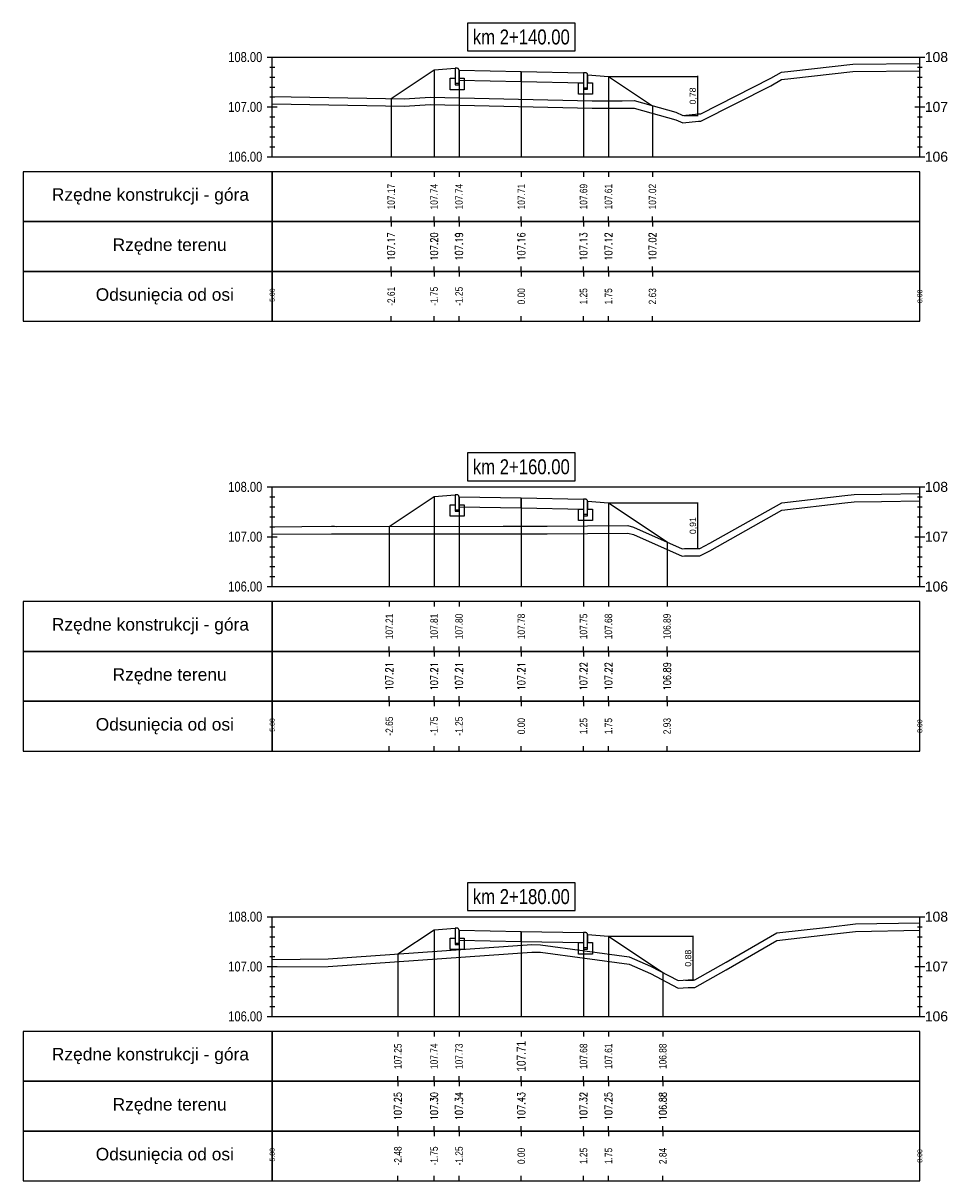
# Model space of a CAD drawing. Extents: x 7537626 to 7538805, y 5722894 to 5725486.
# Tile 17 of 90: x 7538054 to 7538072, y 5725386 to 5725409. Entities that reach past the tile are written whole.
import ezdxf

# ---------------------------------------------------------------- set-up
doc = ezdxf.new("R2010")
doc.units = 0
doc.header["$PDMODE"] = 35
doc.header["$PDSIZE"] = 0.3
for name, color, linetype in [('C-DROGI-PROFILE', 7, 'Continuous'), ('C-DROGI-PROFILE-ETYKIETY', 7, 'Continuous'), ('C-DROGI-PRZEKROJE-ETYKIETY', 7, 'Continuous'), ('C-POPRZECZKA-przekrój', 2, 'Continuous'), ('C-POPRZECZKA-widok', 1, 'Continuous')]:
    doc.layers.add(name, color=color, linetype=linetype)
for name, color, linetype, true_color in [('C-humus', 7, 'Continuous', 0x003df5), ('C-Teren', 7, 'Continuous', 0x005716), ('poprzeczki', 7, 'Continuous', 0x0000d6)]:
    doc.layers.add(name, color=color, linetype=linetype, true_color=true_color)
doc.styles.add('2mm08', font='arial.ttf', dxfattribs={"width": 0.8})
doc.styles.add('opis_50', font='arial.ttf', dxfattribs={"height": 0.125})
doc.styles.get("Standard").update_dxf_attribs({"font": 'arial.ttf'})
doc.dimstyles.new('OPIS_50', dxfattribs={"dimscale": 0.5, "dimtxt": 0.125, "dimasz": 0.25, "dimexe": 0.1, "dimexo": 0.15, "dimgap": 0.1, "dimtad": 1, "dimzin": 0, "dimtxsty": 'opis_50', "dimblk": 'ARCHTICK', "dimcen": 0.15, "dimdle": 0.1, "dimaunit": 2, "dimadec": 4, "dimazin": 0, "dimtfac": 1, "dimtmove": 0, "dimatfit": 3, "dimfxl": 1, "dimarcsym": 0})

# ---------------------------------------------------------------- blocks, each defined once
blk = doc.blocks.new('_ArchTick')
at = {"color": 0, "linetype": 'ByBlock', "const_width": 0.15}
blk.add_lwpolyline([(-0.5, -0.5), (0.5, 0.5)], dxfattribs=at)
blk = doc.blocks.new('*D106')
at = {"layer": 'Defpoints', "color": 0, "transparency": 16777216}
for p in [(7538065.601, 5725408.177), (7538067.096, 5725407.393), (7538067.388, 5725407.393)]:
    blk.add_point(p, dxfattribs=at)
at = {"layer": 'poprzeczki', "color": 0, "lineweight": -2, "transparency": 16777216}
for p, q in [((7538065.616, 5725408.177), (7538067.398, 5725408.177)), ((7538067.388, 5725408.187), (7538067.388, 5725407.383)), ((7538067.111, 5725407.393), (7538067.398, 5725407.393))]:
    blk.add_line(p, q, dxfattribs=at)
at = {"layer": 'poprzeczki', "color": 0, "lineweight": -2, "transparency": 16777216, "xscale": 0.025, "yscale": 0.025, "zscale": 0.025}
for p, rotation in [((7538067.388, 5725408.177), 90), ((7538067.388, 5725407.393), 270)]:
    blk.add_blockref('_ArchTick', p, dxfattribs=dict(at, rotation=rotation))
at = {"layer": 'poprzeczki', "color": 0, "transparency": 16777216, "insert": (7538067.303, 5725407.785), "char_height": 0.125, "attachment_point": 5, "rotation": 90, "style": 'opis_50'}
blk.add_mtext('0,78', dxfattribs=at)
blk = doc.blocks.new('*D107')
at = {"layer": 'Defpoints', "color": 0, "transparency": 16777216}
for p in [(7538065.601, 5725399.619), (7538067.21, 5725398.707), (7538067.391, 5725398.707)]:
    blk.add_point(p, dxfattribs=at)
at = {"layer": 'poprzeczki', "color": 0, "lineweight": -2, "transparency": 16777216}
for p, q in [((7538065.616, 5725399.619), (7538067.401, 5725399.619)), ((7538067.391, 5725399.629), (7538067.391, 5725398.697)), ((7538067.225, 5725398.707), (7538067.401, 5725398.707))]:
    blk.add_line(p, q, dxfattribs=at)
at = {"layer": 'poprzeczki', "color": 0, "lineweight": -2, "transparency": 16777216, "xscale": 0.025, "yscale": 0.025, "zscale": 0.025}
for p, rotation in [((7538067.391, 5725399.619), 90), ((7538067.391, 5725398.707), 270)]:
    blk.add_blockref('_ArchTick', p, dxfattribs=dict(at, rotation=rotation))
at = {"layer": 'poprzeczki', "color": 0, "transparency": 16777216, "insert": (7538067.306, 5725399.163), "char_height": 0.125, "attachment_point": 5, "rotation": 90, "style": 'opis_50'}
blk.add_mtext('0,91', dxfattribs=at)
blk = doc.blocks.new('*D108')
at = {"layer": 'Defpoints', "color": 0, "transparency": 16777216}
for p in [(7538065.59, 5725390.923), (7538067.129, 5725390.042), (7538067.295, 5725390.042)]:
    blk.add_point(p, dxfattribs=at)
at = {"layer": 'poprzeczki', "color": 0, "lineweight": -2, "transparency": 16777216}
for p, q in [((7538067.295, 5725390.933), (7538067.295, 5725390.032)), ((7538065.605, 5725390.923), (7538067.305, 5725390.923)), ((7538067.144, 5725390.042), (7538067.305, 5725390.042))]:
    blk.add_line(p, q, dxfattribs=at)
at = {"layer": 'poprzeczki', "color": 0, "lineweight": -2, "transparency": 16777216, "xscale": 0.025, "yscale": 0.025, "zscale": 0.025}
for p, rotation in [((7538067.295, 5725390.923), 90), ((7538067.295, 5725390.042), 270)]:
    blk.add_blockref('_ArchTick', p, dxfattribs=dict(at, rotation=rotation))
at = {"layer": 'poprzeczki', "color": 0, "transparency": 16777216, "insert": (7538067.21, 5725390.483), "char_height": 0.125, "attachment_point": 5, "rotation": 90, "style": 'opis_50'}
blk.add_mtext('0,88', dxfattribs=at)

msp = doc.modelspace()

# ---------------------------------------------------------------- linework, layer by layer
at = {"layer": 'C-DROGI-PROFILE', "color": 7, "linetype": 'Continuous', "lineweight": -3}
for p, q in [((7538061.239, 5725406.265), (7538061.239, 5725406.165)), ((7538062.101, 5725406.265), (7538062.101, 5725406.165)), ((7538062.601, 5725406.265), (7538062.601, 5725406.165)), ((7538063.851, 5725406.265), (7538063.851, 5725406.165)), ((7538065.101, 5725406.265), (7538065.101, 5725406.165)), ((7538065.601, 5725406.265), (7538065.601, 5725406.165)), ((7538066.484, 5725406.265), (7538066.484, 5725406.165)), ((7538061.239, 5725405.265), (7538061.239, 5725405.365)), ((7538062.101, 5725405.265), (7538062.101, 5725405.365)), ((7538062.601, 5725405.265), (7538062.601, 5725405.365)), ((7538063.851, 5725405.265), (7538063.851, 5725405.365)), ((7538065.101, 5725405.265), (7538065.101, 5725405.365)), ((7538065.601, 5725405.265), (7538065.601, 5725405.365)), ((7538066.484, 5725405.265), (7538066.484, 5725405.365)), ((7538061.239, 5725405.265), (7538061.239, 5725405.165)), ((7538062.101, 5725405.265), (7538062.101, 5725405.165)), ((7538062.601, 5725405.265), (7538062.601, 5725405.165)), ((7538063.851, 5725405.265), (7538063.851, 5725405.165)), ((7538065.101, 5725405.265), (7538065.101, 5725405.165)), ((7538065.601, 5725405.265), (7538065.601, 5725405.165)), ((7538066.484, 5725405.265), (7538066.484, 5725405.165)), ((7538061.239, 5725404.265), (7538061.239, 5725404.365)), ((7538061.239, 5725404.265), (7538061.239, 5725404.165)), ((7538062.101, 5725404.265), (7538062.101, 5725404.365)), ((7538062.101, 5725404.265), (7538062.101, 5725404.165)), ((7538062.601, 5725404.265), (7538062.601, 5725404.365)), ((7538062.601, 5725404.265), (7538062.601, 5725404.165)), ((7538063.851, 5725404.265), (7538063.851, 5725404.365)), ((7538063.851, 5725404.265), (7538063.851, 5725404.165)), ((7538065.101, 5725404.265), (7538065.101, 5725404.365)), ((7538065.101, 5725404.265), (7538065.101, 5725404.165)), ((7538065.601, 5725404.265), (7538065.601, 5725404.365)), ((7538065.601, 5725404.265), (7538065.601, 5725404.165)), ((7538066.484, 5725404.265), (7538066.484, 5725404.365)), ((7538066.484, 5725404.265), (7538066.484, 5725404.165)), ((7538061.239, 5725403.265), (7538061.239, 5725403.365)), ((7538062.101, 5725403.265), (7538062.101, 5725403.365)), ((7538062.601, 5725403.265), (7538062.601, 5725403.365)), ((7538063.851, 5725403.265), (7538063.851, 5725403.365)), ((7538065.101, 5725403.265), (7538065.101, 5725403.365)), ((7538065.601, 5725403.265), (7538065.601, 5725403.365)), ((7538066.484, 5725403.265), (7538066.484, 5725403.365)), ((7538061.201, 5725397.64), (7538061.201, 5725397.54)), ((7538062.101, 5725397.64), (7538062.101, 5725397.54)), ((7538062.601, 5725397.64), (7538062.601, 5725397.54)), ((7538063.851, 5725397.64), (7538063.851, 5725397.54)), ((7538065.101, 5725397.64), (7538065.101, 5725397.54)), ((7538065.601, 5725397.64), (7538065.601, 5725397.54)), ((7538066.777, 5725397.64), (7538066.777, 5725397.54)), ((7538061.201, 5725396.64), (7538061.201, 5725396.74)), ((7538062.101, 5725396.64), (7538062.101, 5725396.74)), ((7538062.601, 5725396.64), (7538062.601, 5725396.74)), ((7538063.851, 5725396.64), (7538063.851, 5725396.74)), ((7538065.101, 5725396.64), (7538065.101, 5725396.74)), ((7538065.601, 5725396.64), (7538065.601, 5725396.74)), ((7538066.777, 5725396.64), (7538066.777, 5725396.74)), ((7538061.201, 5725396.64), (7538061.201, 5725396.54)), ((7538062.101, 5725396.64), (7538062.101, 5725396.54)), ((7538062.601, 5725396.64), (7538062.601, 5725396.54)), ((7538063.851, 5725396.64), (7538063.851, 5725396.54)), ((7538065.101, 5725396.64), (7538065.101, 5725396.54)), ((7538065.601, 5725396.64), (7538065.601, 5725396.54)), ((7538066.777, 5725396.64), (7538066.777, 5725396.54)), ((7538061.201, 5725395.64), (7538061.201, 5725395.74)), ((7538061.201, 5725395.64), (7538061.201, 5725395.54)), ((7538062.101, 5725395.64), (7538062.101, 5725395.74)), ((7538062.101, 5725395.64), (7538062.101, 5725395.54)), ((7538062.601, 5725395.64), (7538062.601, 5725395.74)), ((7538062.601, 5725395.64), (7538062.601, 5725395.54)), ((7538063.851, 5725395.64), (7538063.851, 5725395.74)), ((7538063.851, 5725395.64), (7538063.851, 5725395.54)), ((7538065.101, 5725395.64), (7538065.101, 5725395.74)), ((7538065.101, 5725395.64), (7538065.101, 5725395.54)), ((7538065.601, 5725395.64), (7538065.601, 5725395.74)), ((7538065.601, 5725395.64), (7538065.601, 5725395.54)), ((7538066.777, 5725395.64), (7538066.777, 5725395.74)), ((7538066.777, 5725395.64), (7538066.777, 5725395.54)), ((7538061.201, 5725394.64), (7538061.201, 5725394.74)), ((7538062.101, 5725394.64), (7538062.101, 5725394.74)), ((7538062.601, 5725394.64), (7538062.601, 5725394.74)), ((7538063.851, 5725394.64), (7538063.851, 5725394.74)), ((7538065.101, 5725394.64), (7538065.101, 5725394.74)), ((7538065.601, 5725394.64), (7538065.601, 5725394.74)), ((7538066.777, 5725394.64), (7538066.777, 5725394.74)), ((7538061.374, 5725389.015), (7538061.374, 5725388.915)), ((7538062.101, 5725389.015), (7538062.101, 5725388.915)), ((7538062.601, 5725389.015), (7538062.601, 5725388.915)), ((7538063.851, 5725389.015), (7538063.851, 5725388.915)), ((7538065.101, 5725389.015), (7538065.101, 5725388.915)), ((7538065.601, 5725389.015), (7538065.601, 5725388.915)), ((7538066.692, 5725389.015), (7538066.692, 5725388.915)), ((7538061.374, 5725388.015), (7538061.374, 5725388.115)), ((7538061.374, 5725388.015), (7538061.374, 5725387.915)), ((7538062.101, 5725388.015), (7538062.101, 5725388.115)), ((7538062.101, 5725388.015), (7538062.101, 5725387.915)), ((7538062.601, 5725388.015), (7538062.601, 5725388.115)), ((7538062.601, 5725388.015), (7538062.601, 5725387.915)), ((7538063.851, 5725388.015), (7538063.851, 5725388.115)), ((7538063.851, 5725388.015), (7538063.851, 5725387.915)), ((7538065.101, 5725388.015), (7538065.101, 5725388.115)), ((7538065.101, 5725388.015), (7538065.101, 5725387.915)), ((7538065.601, 5725388.015), (7538065.601, 5725388.115)), ((7538065.601, 5725388.015), (7538065.601, 5725387.915)), ((7538066.692, 5725388.015), (7538066.692, 5725388.115)), ((7538066.692, 5725388.015), (7538066.692, 5725387.915)), ((7538061.374, 5725387.015), (7538061.374, 5725387.115)), ((7538061.374, 5725387.015), (7538061.374, 5725386.915)), ((7538062.101, 5725387.015), (7538062.101, 5725387.115)), ((7538062.101, 5725387.015), (7538062.101, 5725386.915)), ((7538062.601, 5725387.015), (7538062.601, 5725387.115)), ((7538062.601, 5725387.015), (7538062.601, 5725386.915)), ((7538063.851, 5725387.015), (7538063.851, 5725387.115)), ((7538063.851, 5725387.015), (7538063.851, 5725386.915)), ((7538065.101, 5725387.015), (7538065.101, 5725387.115)), ((7538065.101, 5725387.015), (7538065.101, 5725386.915)), ((7538065.601, 5725387.015), (7538065.601, 5725387.115)), ((7538065.601, 5725387.015), (7538065.601, 5725386.915)), ((7538066.692, 5725387.015), (7538066.692, 5725387.115)), ((7538066.692, 5725387.015), (7538066.692, 5725386.915)), ((7538061.374, 5725386.015), (7538061.374, 5725386.115)), ((7538062.101, 5725386.015), (7538062.101, 5725386.115)), ((7538062.601, 5725386.015), (7538062.601, 5725386.115)), ((7538063.851, 5725386.015), (7538063.851, 5725386.115)), ((7538065.101, 5725386.015), (7538065.101, 5725386.115)), ((7538065.601, 5725386.015), (7538065.601, 5725386.115)), ((7538066.692, 5725386.015), (7538066.692, 5725386.115))]:
    msp.add_line(p, q, dxfattribs=at)
at = {"layer": 'C-DROGI-PROFILE', "color": 1, "linetype": 'Continuous', "lineweight": -3}
for points in [[(7538058.851, 5725405.265), (7538058.851, 5725406.265), (7538053.851, 5725406.265), (7538053.851, 5725405.265)], [(7538058.851, 5725405.265), (7538071.851, 5725405.265), (7538071.851, 5725406.265), (7538058.851, 5725406.265)], [(7538058.851, 5725404.265), (7538058.851, 5725405.265), (7538053.851, 5725405.265), (7538053.851, 5725404.265)], [(7538058.851, 5725404.265), (7538071.851, 5725404.265), (7538071.851, 5725405.265), (7538058.851, 5725405.265)], [(7538058.851, 5725403.265), (7538058.851, 5725404.265), (7538053.851, 5725404.265), (7538053.851, 5725403.265)], [(7538058.851, 5725403.265), (7538071.851, 5725403.265), (7538071.851, 5725404.265), (7538058.851, 5725404.265)], [(7538058.851, 5725396.64), (7538058.851, 5725397.64), (7538053.851, 5725397.64), (7538053.851, 5725396.64)], [(7538058.851, 5725396.64), (7538071.851, 5725396.64), (7538071.851, 5725397.64), (7538058.851, 5725397.64)], [(7538058.851, 5725395.64), (7538058.851, 5725396.64), (7538053.851, 5725396.64), (7538053.851, 5725395.64)], [(7538058.851, 5725395.64), (7538071.851, 5725395.64), (7538071.851, 5725396.64), (7538058.851, 5725396.64)], [(7538058.851, 5725394.64), (7538058.851, 5725395.64), (7538053.851, 5725395.64), (7538053.851, 5725394.64)], [(7538058.851, 5725394.64), (7538071.851, 5725394.64), (7538071.851, 5725395.64), (7538058.851, 5725395.64)], [(7538058.851, 5725388.015), (7538058.851, 5725389.015), (7538053.851, 5725389.015), (7538053.851, 5725388.015)], [(7538058.851, 5725388.015), (7538071.851, 5725388.015), (7538071.851, 5725389.015), (7538058.851, 5725389.015)], [(7538058.851, 5725387.015), (7538058.851, 5725388.015), (7538053.851, 5725388.015), (7538053.851, 5725387.015)], [(7538058.851, 5725387.015), (7538071.851, 5725387.015), (7538071.851, 5725388.015), (7538058.851, 5725388.015)], [(7538058.851, 5725386.015), (7538058.851, 5725387.015), (7538053.851, 5725387.015), (7538053.851, 5725386.015)], [(7538058.851, 5725386.015), (7538071.851, 5725386.015), (7538071.851, 5725387.015), (7538058.851, 5725387.015)]]:
    msp.add_3dface(points, dxfattribs=at)
at = {"layer": 'C-DROGI-PRZEKROJE-ETYKIETY', "color": 1, "linetype": 'Continuous', "lineweight": -3}
for p, q in [((7538062.101, 5725408.307), (7538062.101, 5725406.565)), ((7538062.601, 5725408.301), (7538062.601, 5725406.565)), ((7538063.851, 5725408.276), (7538063.851, 5725406.565)), ((7538065.101, 5725408.251), (7538065.101, 5725406.565)), ((7538065.601, 5725408.177), (7538065.601, 5725406.565)), ((7538061.239, 5725407.733), (7538061.239, 5725406.565)), ((7538066.484, 5725407.589), (7538066.484, 5725406.565)), ((7538062.101, 5725399.749), (7538062.101, 5725397.94)), ((7538062.601, 5725399.743), (7538062.601, 5725397.94)), ((7538063.851, 5725399.718), (7538063.851, 5725397.94)), ((7538065.101, 5725399.693), (7538065.101, 5725397.94)), ((7538065.601, 5725399.619), (7538065.601, 5725397.94)), ((7538061.201, 5725399.149), (7538061.201, 5725397.94)), ((7538066.777, 5725398.835), (7538066.777, 5725397.94)), ((7538062.101, 5725391.052), (7538062.101, 5725389.315)), ((7538062.601, 5725391.046), (7538062.601, 5725389.315)), ((7538063.851, 5725391.021), (7538063.851, 5725389.315)), ((7538065.101, 5725390.996), (7538065.101, 5725389.315)), ((7538065.601, 5725390.922), (7538065.601, 5725389.315)), ((7538061.374, 5725390.568), (7538061.374, 5725389.315)), ((7538066.692, 5725390.195), (7538066.692, 5725389.315))]:
    msp.add_line(p, q, dxfattribs=at)
at = {"layer": 'C-humus'}
for p, q in [((7538069.076, 5725408.113), (7538069.264, 5725408.134)), ((7538069.264, 5725408.134), (7538070.504, 5725408.274)), ((7538070.504, 5725408.274), (7538071.851, 5725408.29)), ((7538067.457, 5725407.278), (7538068.862, 5725407.992)), ((7538068.862, 5725407.992), (7538069.076, 5725408.113)), ((7538058.851, 5725407.627), (7538061.503, 5725407.578)), ((7538061.503, 5725407.578), (7538062.023, 5725407.614)), ((7538062.023, 5725407.614), (7538065.274, 5725407.539)), ((7538065.274, 5725407.539), (7538065.878, 5725407.54)), ((7538065.878, 5725407.54), (7538066.117, 5725407.542)), ((7538066.117, 5725407.542), (7538066.95, 5725407.308)), ((7538066.95, 5725407.308), (7538067.096, 5725407.243)), ((7538067.096, 5725407.243), (7538067.411, 5725407.278)), ((7538067.411, 5725407.278), (7538067.457, 5725407.278)), ((7538069.083, 5725399.473), (7538070.343, 5725399.62)), ((7538070.343, 5725399.62), (7538070.534, 5725399.641)), ((7538070.534, 5725399.641), (7538071.084, 5725399.648)), ((7538071.084, 5725399.648), (7538071.851, 5725399.661)), ((7538067.638, 5725398.66), (7538069.083, 5725399.473)), ((7538058.851, 5725398.991), (7538060.041, 5725399.001)), ((7538060.041, 5725399.001), (7538060.097, 5725399)), ((7538060.097, 5725399), (7538060.104, 5725399)), ((7538060.104, 5725399), (7538060.147, 5725398.999)), ((7538060.147, 5725398.999), (7538063.486, 5725399)), ((7538063.486, 5725399), (7538064.368, 5725399.001)), ((7538064.368, 5725399.001), (7538065.989, 5725399.015)), ((7538065.989, 5725399.015), (7538066.1, 5725398.984)), ((7538066.1, 5725398.984), (7538067.079, 5725398.551)), ((7538067.434, 5725398.557), (7538067.638, 5725398.66)), ((7538067.079, 5725398.551), (7538067.125, 5725398.557)), ((7538067.125, 5725398.557), (7538067.434, 5725398.557)), ((7538068.977, 5725390.839), (7538070.02, 5725390.958)), ((7538070.02, 5725390.958), (7538070.56, 5725391.021)), ((7538070.56, 5725391.021), (7538071.851, 5725391.044)), ((7538067.964, 5725390.251), (7538068.977, 5725390.839)), ((7538059.975, 5725390.319), (7538064.059, 5725390.607)), ((7538064.059, 5725390.607), (7538064.234, 5725390.604)), ((7538064.234, 5725390.604), (7538066.019, 5725390.362)), ((7538058.851, 5725390.31), (7538059.975, 5725390.319)), ((7538066.019, 5725390.362), (7538066.444, 5725390.174)), ((7538067.334, 5725389.896), (7538067.964, 5725390.251)), ((7538066.444, 5725390.174), (7538067.001, 5725389.884)), ((7538067.001, 5725389.884), (7538067.2, 5725389.896)), ((7538067.2, 5725389.896), (7538067.334, 5725389.896))]:
    msp.add_line(p, q, dxfattribs=at)
at = {"layer": 'C-POPRZECZKA-przekrój', "color": 2, "linetype": 'Continuous', "lineweight": -3}
for p, q in [((7538061.239, 5725407.733), (7538062.101, 5725408.307)), ((7538062.101, 5725408.307), (7538062.521, 5725408.341)), ((7538062.421, 5725407.911), (7538062.421, 5725408.141)), ((7538062.421, 5725408.141), (7538062.521, 5725408.141)), ((7538062.561, 5725408.341), (7538062.521, 5725408.341)), ((7538062.521, 5725408.341), (7538062.521, 5725408.011)), ((7538062.521, 5725408.141), (7538062.521, 5725408.041)), ((7538062.566, 5725408.341), (7538062.561, 5725408.341)), ((7538062.575, 5725408.339), (7538062.566, 5725408.341)), ((7538062.583, 5725408.334), (7538062.575, 5725408.339)), ((7538062.589, 5725408.329), (7538062.583, 5725408.334)), ((7538062.593, 5725408.324), (7538062.589, 5725408.329)), ((7538062.598, 5725408.317), (7538062.593, 5725408.324)), ((7538062.6, 5725408.308), (7538062.598, 5725408.317)), ((7538062.601, 5725408.301), (7538062.6, 5725408.308)), ((7538062.601, 5725408.301), (7538063.851, 5725408.276)), ((7538062.601, 5725408.301), (7538062.602, 5725408.101)), ((7538062.601, 5725408.011), (7538062.601, 5725408.301)), ((7538062.601, 5725408.301), (7538062.601, 5725408.141)), ((7538062.601, 5725408.141), (7538062.701, 5725408.141)), ((7538062.701, 5725408.141), (7538062.701, 5725407.911)), ((7538063.851, 5725408.076), (7538063.851, 5725408.276)), ((7538063.851, 5725408.276), (7538065.101, 5725408.251)), ((7538065.101, 5725408.251), (7538065.1, 5725408.051)), ((7538065.141, 5725408.251), (7538065.101, 5725408.251)), ((7538065.101, 5725408.251), (7538065.101, 5725407.921)), ((7538065.146, 5725408.251), (7538065.141, 5725408.251)), ((7538065.155, 5725408.249), (7538065.146, 5725408.251)), ((7538065.163, 5725408.244), (7538065.155, 5725408.249)), ((7538065.169, 5725408.239), (7538065.163, 5725408.244)), ((7538065.173, 5725408.234), (7538065.169, 5725408.239)), ((7538065.178, 5725408.227), (7538065.173, 5725408.234)), ((7538065.18, 5725408.218), (7538065.178, 5725408.227)), ((7538065.181, 5725408.211), (7538065.18, 5725408.218)), ((7538065.181, 5725407.921), (7538065.181, 5725408.211)), ((7538065.181, 5725408.211), (7538065.181, 5725408.051)), ((7538065.181, 5725408.211), (7538065.601, 5725408.177)), ((7538065.601, 5725408.177), (7538066.484, 5725407.589)), ((7538062.701, 5725407.911), (7538062.421, 5725407.911)), ((7538062.521, 5725408.041), (7538062.601, 5725408.041)), ((7538062.521, 5725408.011), (7538062.601, 5725408.011)), ((7538062.602, 5725408.101), (7538063.851, 5725408.076)), ((7538063.851, 5725408.076), (7538065.1, 5725408.051)), ((7538065.001, 5725407.821), (7538065.001, 5725408.051)), ((7538065.001, 5725408.051), (7538065.101, 5725408.051)), ((7538065.101, 5725408.051), (7538065.101, 5725407.951)), ((7538065.101, 5725407.951), (7538065.181, 5725407.951)), ((7538065.101, 5725407.921), (7538065.181, 5725407.921)), ((7538065.181, 5725408.051), (7538065.281, 5725408.051)), ((7538065.281, 5725408.051), (7538065.281, 5725407.821)), ((7538065.281, 5725407.821), (7538065.001, 5725407.821)), ((7538062.101, 5725399.749), (7538062.521, 5725399.783)), ((7538062.561, 5725399.783), (7538062.521, 5725399.783)), ((7538062.521, 5725399.783), (7538062.521, 5725399.453)), ((7538062.566, 5725399.782), (7538062.561, 5725399.783)), ((7538062.575, 5725399.78), (7538062.566, 5725399.782)), ((7538062.583, 5725399.776), (7538062.575, 5725399.78)), ((7538062.589, 5725399.771), (7538062.583, 5725399.776)), ((7538062.593, 5725399.766), (7538062.589, 5725399.771)), ((7538062.598, 5725399.758), (7538062.593, 5725399.766)), ((7538062.6, 5725399.75), (7538062.598, 5725399.758)), ((7538061.201, 5725399.149), (7538062.101, 5725399.749)), ((7538062.421, 5725399.353), (7538062.421, 5725399.583)), ((7538062.421, 5725399.583), (7538062.521, 5725399.583)), ((7538062.521, 5725399.583), (7538062.521, 5725399.483)), ((7538062.601, 5725399.743), (7538062.6, 5725399.75)), ((7538062.601, 5725399.743), (7538063.851, 5725399.718)), ((7538062.601, 5725399.743), (7538062.602, 5725399.543)), ((7538062.601, 5725399.453), (7538062.601, 5725399.743)), ((7538062.601, 5725399.743), (7538062.601, 5725399.583)), ((7538062.601, 5725399.583), (7538062.701, 5725399.583)), ((7538062.602, 5725399.543), (7538063.851, 5725399.518)), ((7538062.701, 5725399.583), (7538062.701, 5725399.353)), ((7538063.851, 5725399.518), (7538063.851, 5725399.718)), ((7538063.851, 5725399.718), (7538065.101, 5725399.693)), ((7538065.101, 5725399.693), (7538065.1, 5725399.493)), ((7538065.141, 5725399.693), (7538065.101, 5725399.693)), ((7538065.101, 5725399.693), (7538065.101, 5725399.363)), ((7538065.146, 5725399.692), (7538065.141, 5725399.693)), ((7538065.155, 5725399.69), (7538065.146, 5725399.692)), ((7538065.163, 5725399.686), (7538065.155, 5725399.69)), ((7538065.169, 5725399.681), (7538065.163, 5725399.686)), ((7538065.173, 5725399.676), (7538065.169, 5725399.681)), ((7538065.178, 5725399.668), (7538065.173, 5725399.676)), ((7538065.18, 5725399.66), (7538065.178, 5725399.668)), ((7538065.181, 5725399.653), (7538065.18, 5725399.66)), ((7538065.181, 5725399.363), (7538065.181, 5725399.653)), ((7538065.181, 5725399.653), (7538065.181, 5725399.493)), ((7538065.181, 5725399.653), (7538065.601, 5725399.619)), ((7538065.601, 5725399.619), (7538066.777, 5725398.835)), ((7538062.701, 5725399.353), (7538062.421, 5725399.353)), ((7538062.521, 5725399.483), (7538062.601, 5725399.483)), ((7538062.521, 5725399.453), (7538062.601, 5725399.453)), ((7538063.851, 5725399.518), (7538065.1, 5725399.493)), ((7538065.001, 5725399.263), (7538065.001, 5725399.493)), ((7538065.001, 5725399.493), (7538065.101, 5725399.493)), ((7538065.101, 5725399.493), (7538065.101, 5725399.393)), ((7538065.101, 5725399.393), (7538065.181, 5725399.393)), ((7538065.101, 5725399.363), (7538065.181, 5725399.363)), ((7538065.181, 5725399.493), (7538065.281, 5725399.493)), ((7538065.281, 5725399.493), (7538065.281, 5725399.263)), ((7538065.281, 5725399.263), (7538065.001, 5725399.263)), ((7538061.374, 5725390.568), (7538062.101, 5725391.052)), ((7538062.101, 5725391.052), (7538062.521, 5725391.086)), ((7538062.561, 5725391.086), (7538062.521, 5725391.086)), ((7538062.521, 5725391.086), (7538062.521, 5725390.756)), ((7538062.566, 5725391.086), (7538062.561, 5725391.086)), ((7538062.575, 5725391.084), (7538062.566, 5725391.086)), ((7538062.583, 5725391.079), (7538062.575, 5725391.084)), ((7538062.589, 5725391.074), (7538062.583, 5725391.079)), ((7538062.593, 5725391.069), (7538062.589, 5725391.074)), ((7538062.598, 5725391.062), (7538062.593, 5725391.069)), ((7538062.6, 5725391.053), (7538062.598, 5725391.062)), ((7538062.601, 5725391.046), (7538062.6, 5725391.053)), ((7538062.601, 5725391.046), (7538063.851, 5725391.021)), ((7538062.601, 5725391.046), (7538062.602, 5725390.846)), ((7538062.601, 5725390.756), (7538062.601, 5725391.046)), ((7538062.601, 5725391.046), (7538062.601, 5725390.886)), ((7538063.851, 5725390.821), (7538063.851, 5725391.021)), ((7538063.851, 5725391.021), (7538065.101, 5725390.996)), ((7538065.101, 5725390.996), (7538065.1, 5725390.796)), ((7538065.141, 5725390.996), (7538065.101, 5725390.996)), ((7538065.101, 5725390.996), (7538065.101, 5725390.666)), ((7538065.146, 5725390.996), (7538065.141, 5725390.996)), ((7538065.155, 5725390.994), (7538065.146, 5725390.996)), ((7538065.163, 5725390.989), (7538065.155, 5725390.994)), ((7538065.169, 5725390.984), (7538065.163, 5725390.989)), ((7538065.173, 5725390.979), (7538065.169, 5725390.984)), ((7538065.178, 5725390.972), (7538065.173, 5725390.979)), ((7538065.18, 5725390.963), (7538065.178, 5725390.972)), ((7538065.181, 5725390.956), (7538065.18, 5725390.963)), ((7538065.181, 5725390.666), (7538065.181, 5725390.956)), ((7538065.181, 5725390.956), (7538065.181, 5725390.796)), ((7538065.181, 5725390.956), (7538065.601, 5725390.922)), ((7538062.421, 5725390.656), (7538062.421, 5725390.886)), ((7538062.421, 5725390.886), (7538062.521, 5725390.886)), ((7538062.521, 5725390.886), (7538062.521, 5725390.786)), ((7538062.521, 5725390.786), (7538062.601, 5725390.786)), ((7538062.521, 5725390.756), (7538062.601, 5725390.756)), ((7538062.601, 5725390.886), (7538062.701, 5725390.886)), ((7538062.602, 5725390.846), (7538063.851, 5725390.821)), ((7538062.701, 5725390.886), (7538062.701, 5725390.656)), ((7538063.851, 5725390.821), (7538065.1, 5725390.796)), ((7538065.001, 5725390.566), (7538065.001, 5725390.796)), ((7538065.001, 5725390.796), (7538065.101, 5725390.796)), ((7538065.101, 5725390.796), (7538065.101, 5725390.696)), ((7538065.181, 5725390.796), (7538065.281, 5725390.796)), ((7538065.281, 5725390.796), (7538065.281, 5725390.566)), ((7538065.601, 5725390.922), (7538066.692, 5725390.195)), ((7538062.701, 5725390.656), (7538062.421, 5725390.656)), ((7538065.281, 5725390.566), (7538065.001, 5725390.566)), ((7538065.101, 5725390.696), (7538065.181, 5725390.696)), ((7538065.101, 5725390.666), (7538065.181, 5725390.666))]:
    msp.add_line(p, q, dxfattribs=at)
at = {"layer": 'C-POPRZECZKA-widok', "color": 1, "linetype": 'Continuous', "lineweight": -3}
for p, q in [((7538058.751, 5725408.565), (7538071.951, 5725408.565)), ((7538058.801, 5725408.365), (7538058.901, 5725408.365)), ((7538058.851, 5725406.565), (7538058.851, 5725408.565)), ((7538071.801, 5725408.365), (7538071.901, 5725408.365)), ((7538071.851, 5725406.565), (7538071.851, 5725408.565)), ((7538058.801, 5725408.165), (7538058.901, 5725408.165)), ((7538071.801, 5725408.165), (7538071.901, 5725408.165)), ((7538058.801, 5725407.965), (7538058.901, 5725407.965)), ((7538071.801, 5725407.965), (7538071.901, 5725407.965)), ((7538058.801, 5725407.765), (7538058.901, 5725407.765)), ((7538071.801, 5725407.765), (7538071.901, 5725407.765)), ((7538058.751, 5725407.565), (7538058.951, 5725407.565)), ((7538058.801, 5725407.565), (7538058.901, 5725407.565)), ((7538071.751, 5725407.565), (7538071.951, 5725407.565)), ((7538071.801, 5725407.565), (7538071.901, 5725407.565)), ((7538058.801, 5725407.365), (7538058.901, 5725407.365)), ((7538071.801, 5725407.365), (7538071.901, 5725407.365)), ((7538058.801, 5725407.165), (7538058.901, 5725407.165)), ((7538058.801, 5725406.965), (7538058.901, 5725406.965)), ((7538071.801, 5725407.165), (7538071.901, 5725407.165)), ((7538071.801, 5725406.965), (7538071.901, 5725406.965)), ((7538058.801, 5725406.765), (7538058.901, 5725406.765)), ((7538071.801, 5725406.765), (7538071.901, 5725406.765)), ((7538058.751, 5725406.565), (7538071.951, 5725406.565)), ((7538058.751, 5725399.94), (7538071.951, 5725399.94)), ((7538058.851, 5725397.94), (7538058.851, 5725399.94)), ((7538071.851, 5725397.94), (7538071.851, 5725399.94)), ((7538058.801, 5725399.74), (7538058.901, 5725399.74)), ((7538058.801, 5725399.54), (7538058.901, 5725399.54)), ((7538071.801, 5725399.74), (7538071.901, 5725399.74)), ((7538071.801, 5725399.54), (7538071.901, 5725399.54)), ((7538058.801, 5725399.34), (7538058.901, 5725399.34)), ((7538071.801, 5725399.34), (7538071.901, 5725399.34)), ((7538058.801, 5725399.14), (7538058.901, 5725399.14)), ((7538071.801, 5725399.14), (7538071.901, 5725399.14)), ((7538058.751, 5725398.94), (7538058.951, 5725398.94)), ((7538058.801, 5725398.94), (7538058.901, 5725398.94)), ((7538071.751, 5725398.94), (7538071.951, 5725398.94)), ((7538071.801, 5725398.94), (7538071.901, 5725398.94)), ((7538058.801, 5725398.74), (7538058.901, 5725398.74)), ((7538071.801, 5725398.74), (7538071.901, 5725398.74)), ((7538058.801, 5725398.54), (7538058.901, 5725398.54)), ((7538071.801, 5725398.54), (7538071.901, 5725398.54)), ((7538058.801, 5725398.34), (7538058.901, 5725398.34)), ((7538058.801, 5725398.14), (7538058.901, 5725398.14)), ((7538071.801, 5725398.34), (7538071.901, 5725398.34)), ((7538071.801, 5725398.14), (7538071.901, 5725398.14)), ((7538058.751, 5725397.94), (7538071.951, 5725397.94)), ((7538058.751, 5725391.315), (7538071.951, 5725391.315)), ((7538058.851, 5725389.315), (7538058.851, 5725391.315)), ((7538071.851, 5725389.315), (7538071.851, 5725391.315)), ((7538058.801, 5725391.115), (7538058.901, 5725391.115)), ((7538071.801, 5725391.115), (7538071.901, 5725391.115)), ((7538058.801, 5725390.915), (7538058.901, 5725390.915)), ((7538058.801, 5725390.715), (7538058.901, 5725390.715)), ((7538071.801, 5725390.915), (7538071.901, 5725390.915)), ((7538071.801, 5725390.715), (7538071.901, 5725390.715)), ((7538058.801, 5725390.515), (7538058.901, 5725390.515)), ((7538071.801, 5725390.515), (7538071.901, 5725390.515)), ((7538058.751, 5725390.315), (7538058.951, 5725390.315)), ((7538058.801, 5725390.315), (7538058.901, 5725390.315)), ((7538071.751, 5725390.315), (7538071.951, 5725390.315)), ((7538071.801, 5725390.315), (7538071.901, 5725390.315)), ((7538058.801, 5725390.115), (7538058.901, 5725390.115)), ((7538071.801, 5725390.115), (7538071.901, 5725390.115)), ((7538058.801, 5725389.915), (7538058.901, 5725389.915)), ((7538071.801, 5725389.915), (7538071.901, 5725389.915)), ((7538058.801, 5725389.715), (7538058.901, 5725389.715)), ((7538071.801, 5725389.715), (7538071.901, 5725389.715)), ((7538058.751, 5725389.315), (7538071.951, 5725389.315)), ((7538058.801, 5725389.515), (7538058.901, 5725389.515)), ((7538071.801, 5725389.515), (7538071.901, 5725389.515))]:
    msp.add_line(p, q, dxfattribs=at)
at = {"layer": 'C-POPRZECZKA-widok', "color": 3, "linetype": 'Continuous', "lineweight": -3}
for points in [[(7538062.771, 5725408.69), (7538064.93, 5725408.69), (7538064.93, 5725409.246), (7538062.771, 5725409.246)], [(7538062.771, 5725400.065), (7538064.93, 5725400.065), (7538064.93, 5725400.621), (7538062.771, 5725400.621)], [(7538062.771, 5725391.44), (7538064.93, 5725391.44), (7538064.93, 5725391.996), (7538062.771, 5725391.996)]]:
    msp.add_3dface(points, dxfattribs=at)
at = {"layer": 'C-Teren'}
for p, q in [((7538069.264, 5725408.284), (7538070.504, 5725408.424)), ((7538070.504, 5725408.424), (7538071.851, 5725408.44)), ((7538067.457, 5725407.428), (7538068.862, 5725408.142)), ((7538068.862, 5725408.142), (7538069.076, 5725408.263)), ((7538069.076, 5725408.263), (7538069.264, 5725408.284)), ((7538058.851, 5725407.777), (7538061.503, 5725407.728)), ((7538061.503, 5725407.728), (7538062.023, 5725407.764)), ((7538062.023, 5725407.764), (7538065.274, 5725407.689)), ((7538065.274, 5725407.689), (7538065.878, 5725407.69)), ((7538065.878, 5725407.69), (7538066.117, 5725407.692)), ((7538066.117, 5725407.692), (7538066.95, 5725407.458)), ((7538066.95, 5725407.458), (7538067.096, 5725407.393)), ((7538067.096, 5725407.393), (7538067.411, 5725407.428)), ((7538067.411, 5725407.428), (7538067.457, 5725407.428)), ((7538069.083, 5725399.623), (7538070.343, 5725399.77)), ((7538070.343, 5725399.77), (7538070.534, 5725399.791)), ((7538070.534, 5725399.791), (7538071.084, 5725399.798)), ((7538071.084, 5725399.798), (7538071.851, 5725399.811)), ((7538067.638, 5725398.81), (7538069.083, 5725399.623)), ((7538058.851, 5725399.141), (7538060.041, 5725399.151)), ((7538060.041, 5725399.151), (7538060.097, 5725399.15)), ((7538060.097, 5725399.15), (7538060.104, 5725399.15)), ((7538060.104, 5725399.15), (7538060.147, 5725399.149)), ((7538060.147, 5725399.149), (7538063.486, 5725399.15)), ((7538063.486, 5725399.15), (7538064.368, 5725399.151)), ((7538064.368, 5725399.151), (7538065.989, 5725399.165)), ((7538065.989, 5725399.165), (7538066.1, 5725399.134)), ((7538066.1, 5725399.134), (7538067.079, 5725398.701)), ((7538067.079, 5725398.701), (7538067.125, 5725398.707)), ((7538067.125, 5725398.707), (7538067.434, 5725398.707)), ((7538067.434, 5725398.707), (7538067.638, 5725398.81)), ((7538070.02, 5725391.108), (7538070.56, 5725391.171)), ((7538070.56, 5725391.171), (7538071.851, 5725391.194)), ((7538067.964, 5725390.401), (7538068.977, 5725390.989)), ((7538068.977, 5725390.989), (7538070.02, 5725391.108)), ((7538059.975, 5725390.469), (7538064.059, 5725390.757)), ((7538064.059, 5725390.757), (7538064.234, 5725390.754)), ((7538064.234, 5725390.754), (7538066.019, 5725390.512)), ((7538058.851, 5725390.46), (7538059.975, 5725390.469)), ((7538066.019, 5725390.512), (7538066.444, 5725390.324)), ((7538066.444, 5725390.324), (7538067.001, 5725390.034)), ((7538067.334, 5725390.046), (7538067.964, 5725390.401)), ((7538067.001, 5725390.034), (7538067.2, 5725390.046)), ((7538067.2, 5725390.046), (7538067.334, 5725390.046))]:
    msp.add_line(p, q, dxfattribs=at)

# ---------------------------------------------------------------- texts
at = {"layer": 'C-DROGI-PROFILE', "color": 2}
for s, p in [('Rzędne konstrukcji - góra', (7538054.426, 5725405.682)), ('Rzędne terenu', (7538055.646, 5725404.676)), ('Odsunięcia od osi', (7538055.307, 5725403.676)), ('Rzędne konstrukcji - góra', (7538054.426, 5725397.057)), ('Rzędne terenu', (7538055.646, 5725396.051)), ('Odsunięcia od osi', (7538055.307, 5725395.051)), ('Rzędne konstrukcji - góra', (7538054.426, 5725388.432)), ('Rzędne terenu', (7538055.646, 5725387.426)), ('Odsunięcia od osi', (7538055.307, 5725386.426))]:
    msp.add_text(s, height=0.25, dxfattribs=at).set_placement(p)
at = {"layer": 'C-DROGI-PROFILE-ETYKIETY', "color": 1, "linetype": 'Continuous', "lineweight": -3, "attachment_point": 5, "rotation": 90, "style": '2mm08'}
for s, insert, char_height in [('107.17', (7538061.239, 5725405.765), 0.15), ('107.74', (7538062.101, 5725405.765), 0.15), ('107.74', (7538062.601, 5725405.765), 0.15), ('107.71', (7538063.851, 5725405.765), 0.15), ('107.69', (7538065.101, 5725405.765), 0.15), ('107.61', (7538065.601, 5725405.765), 0.15), ('107.02', (7538066.484, 5725405.765), 0.15), ('{\\Fsimplex.shx|c238;107.17}', (7538061.239, 5725404.765), 0.15), ('{\\Fsimplex.shx|c238;107.20}', (7538062.101, 5725404.765), 0.15), ('{\\Fsimplex.shx|c238;107.19}', (7538062.601, 5725404.765), 0.15), ('{\\Fsimplex.shx|c238;107.16}', (7538063.851, 5725404.765), 0.15), ('{\\Fsimplex.shx|c238;107.13}', (7538065.101, 5725404.765), 0.15), ('{\\Fsimplex.shx|c238;107.12}', (7538065.601, 5725404.765), 0.15), ('{\\Fsimplex.shx|c238;107.02}', (7538066.484, 5725404.765), 0.15), ('-2.61', (7538061.239, 5725403.765), 0.15), ('-1.75', (7538062.101, 5725403.765), 0.15), ('-1.25', (7538062.601, 5725403.765), 0.15), ('0.00', (7538063.851, 5725403.765), 0.15), ('1.25', (7538065.101, 5725403.765), 0.15), ('1.75', (7538065.601, 5725403.765), 0.15), ('2.63', (7538066.484, 5725403.765), 0.15), ('107.21', (7538061.201, 5725397.14), 0.15), ('107.81', (7538062.101, 5725397.14), 0.15), ('107.80', (7538062.601, 5725397.14), 0.15), ('107.78', (7538063.851, 5725397.14), 0.15), ('107.75', (7538065.101, 5725397.14), 0.15), ('107.68', (7538065.601, 5725397.14), 0.15), ('106.89', (7538066.777, 5725397.14), 0.15), ('{\\Fsimplex.shx|c238;107.21}', (7538061.201, 5725396.14), 0.15), ('{\\Fsimplex.shx|c238;107.21}', (7538062.101, 5725396.14), 0.15), ('{\\Fsimplex.shx|c238;107.21}', (7538062.601, 5725396.14), 0.15), ('{\\Fsimplex.shx|c238;107.21}', (7538063.851, 5725396.14), 0.15), ('{\\Fsimplex.shx|c238;107.22}', (7538065.101, 5725396.14), 0.15), ('{\\Fsimplex.shx|c238;107.22}', (7538065.601, 5725396.14), 0.15), ('{\\Fsimplex.shx|c238;106.89}', (7538066.777, 5725396.14), 0.15), ('-2.65', (7538061.201, 5725395.14), 0.15), ('-1.75', (7538062.101, 5725395.14), 0.15), ('-1.25', (7538062.601, 5725395.14), 0.15), ('0.00', (7538063.851, 5725395.14), 0.15), ('1.25', (7538065.101, 5725395.14), 0.15), ('1.75', (7538065.601, 5725395.14), 0.15), ('2.93', (7538066.777, 5725395.14), 0.15), ('107.71', (7538063.851, 5725388.515), 0.18), ('107.25', (7538061.374, 5725388.515), 0.15), ('107.74', (7538062.101, 5725388.515), 0.15), ('107.73', (7538062.601, 5725388.515), 0.15), ('107.68', (7538065.101, 5725388.515), 0.15), ('107.61', (7538065.601, 5725388.515), 0.15), ('106.88', (7538066.692, 5725388.515), 0.15), ('{\\Fsimplex.shx|c238;107.25}', (7538061.374, 5725387.515), 0.15), ('{\\Fsimplex.shx|c238;107.30}', (7538062.101, 5725387.515), 0.15), ('{\\Fsimplex.shx|c238;107.34}', (7538062.601, 5725387.515), 0.15), ('{\\Fsimplex.shx|c238;107.43}', (7538063.851, 5725387.515), 0.15), ('{\\Fsimplex.shx|c238;107.32}', (7538065.101, 5725387.515), 0.15), ('{\\Fsimplex.shx|c238;107.25}', (7538065.601, 5725387.515), 0.15), ('{\\Fsimplex.shx|c238;106.88}', (7538066.692, 5725387.515), 0.15), ('-2.48', (7538061.374, 5725386.515), 0.15), ('-1.75', (7538062.101, 5725386.515), 0.15), ('-1.25', (7538062.601, 5725386.515), 0.15), ('0.00', (7538063.851, 5725386.515), 0.15), ('1.25', (7538065.101, 5725386.515), 0.15), ('1.75', (7538065.601, 5725386.515), 0.15), ('2.84', (7538066.692, 5725386.515), 0.15)]:
    msp.add_mtext(s, dxfattribs=dict(at, insert=insert, char_height=char_height))
at = {"layer": 'C-DROGI-PROFILE-ETYKIETY', "color": 7, "linetype": 'Continuous', "lineweight": -3, "char_height": 0.1, "attachment_point": 5, "rotation": 90, "style": '2mm08'}
for s, insert in [('-5.00', (7538058.851, 5725403.765)), ('8.00', (7538071.851, 5725403.765)), ('-5.00', (7538058.851, 5725395.14)), ('8.00', (7538071.851, 5725395.14)), ('-5.00', (7538058.851, 5725386.515)), ('8.00', (7538071.851, 5725386.515))]:
    msp.add_mtext(s, dxfattribs=dict(at, insert=insert))
at = {"layer": 'C-POPRZECZKA-widok', "color": 3, "linetype": 'Continuous', "lineweight": -3, "char_height": 0.3, "attachment_point": 8, "style": '2mm08'}
for s, insert in [('km 2+140.00', (7538063.851, 5725408.815)), ('km 2+160.00', (7538063.851, 5725400.19)), ('km 2+180.00', (7538063.851, 5725391.565))]:
    msp.add_mtext(s, dxfattribs=dict(at, insert=insert))
at = {"layer": 'C-POPRZECZKA-widok', "color": 1, "linetype": 'Continuous', "lineweight": -3, "char_height": 0.2, "attachment_point": 6, "style": '2mm08'}
for s, insert in [('108.00', (7538058.651, 5725408.565)), ('107.00', (7538058.651, 5725407.565)), ('106.00', (7538058.651, 5725406.565)), ('108.00', (7538058.651, 5725399.94)), ('107.00', (7538058.651, 5725398.94)), ('106.00', (7538058.651, 5725397.94)), ('108.00', (7538058.651, 5725391.315)), ('107.00', (7538058.651, 5725390.315)), ('106.00', (7538058.651, 5725389.315))]:
    msp.add_mtext(s, dxfattribs=dict(at, insert=insert))
at = {"layer": 'C-POPRZECZKA-widok', "color": 1, "linetype": 'Continuous', "lineweight": -3, "char_height": 0.2, "attachment_point": 4}
for s, insert in [('108', (7538071.951, 5725408.565)), ('107', (7538071.951, 5725407.565)), ('106', (7538071.951, 5725406.565)), ('108', (7538071.951, 5725399.94)), ('107', (7538071.951, 5725398.94)), ('106', (7538071.951, 5725397.94)), ('108', (7538071.951, 5725391.315)), ('107', (7538071.951, 5725390.315)), ('106', (7538071.951, 5725389.315))]:
    msp.add_mtext(s, dxfattribs=dict(at, insert=insert))

# ---------------------------------------------------------------- dimensions: what is measured, and where the dimension line sits
at = {"layer": 'poprzeczki'}
for base, p1, p2, picture, middle in [((7538067.388, 5725407.393), (7538065.601, 5725408.177), (7538067.096, 5725407.393), '*D106', (7538067.303, 5725407.785)), ((7538067.391, 5725398.707), (7538065.601, 5725399.619), (7538067.21, 5725398.707), '*D107', (7538067.306, 5725399.163)), ((7538067.295, 5725390.042), (7538065.59, 5725390.923), (7538067.129, 5725390.042), '*D108', (7538067.21, 5725390.483))]:
    dim = msp.add_linear_dim(base=base, p1=p1, p2=p2, angle=90, dimstyle='OPIS_50', override={"dimscale": 0.1}, dxfattribs=at)
    dim.commit()
    dim.dimension.update_dxf_attribs({"geometry": picture, "text_midpoint": middle})

doc.saveas('drawing.dxf')
